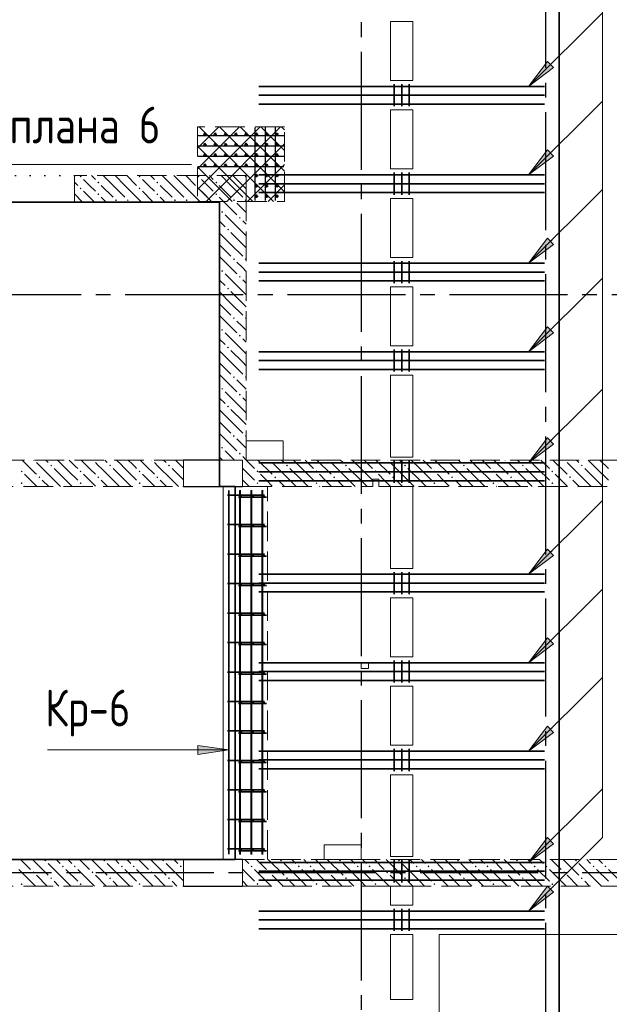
# Model space of a CAD drawing. Header units: millimetres. Extents: x 0 to 31317, y 0 to 42000.
# Tile 8 of 13: x 19508 to 23508, y 23738 to 30418. Entities that reach past the tile are written whole.
import ezdxf

# ---------------------------------------------------------------- set-up
doc = ezdxf.new("R2010")
doc.units = ezdxf.units.MM
for name, pattern in [('______2', [270, 200, -70]), ('______5', [1100, 800, -100, 100, -100]), ('______9', [100, 0, -100])]:
    doc.linetypes.add(name, pattern=pattern)
for name, color, linetype, lineweight in [('S1 Стержни арматуры фон', 7, 'Continuous', 25), ('Standard', 7, 'Continuous', 25), ('Вспомогательная арматура', 7, 'Continuous', 25), ('ЖБ Балка Вышележаща', 7, 'Continuous', 25), ('Макрос окна_ макрос двери', 7, 'Continuous', 18), ('Н60', 7, 'Continuous', 25), ('Оси', 40, '______5', 18), ('Позиционная метка номер позиции', 7, 'Continuous', 13), ('Поперечная арматура', 7, 'Continuous', 25), ('Поперечное армирование AW фон', 7, 'Continuous', 25), ('Примечания', 7, 'Continuous', 25), ('Размерная выноска', 7, 'Continuous', 13)]:
    doc.layers.add(name, color=color, linetype=linetype, lineweight=lineweight)
for name, color, linetype, lineweight, true_color in [('ЖБ Балка Нижележащая', 7, '______2', 25, 0x8c8cff), ('ЖБ Перекрытие верхний уровень', 7, 'Continuous', 25, 0xe0e0ff), ('ЖБ Стена верхний уровень', 7, 'Continuous', 25, 0x006e00)]:
    doc.layers.add(name, color=color, linetype=linetype, lineweight=lineweight, true_color=true_color)
doc.styles.add('GOST 2.304-81', font='txt')

msp = doc.modelspace()

# ---------------------------------------------------------------- hatches: boundary and pattern name
at = {"layer": 'ЖБ Стена верхний уровень', "linetype": 'Continuous', "lineweight": 18, "transparency": 33554687}
for points in [[(19914.5, 29353.1), (19921, 29359.6), (19927.4, 29353.1), (19921, 29346.6)], [(20314.5, 29353.1), (20321, 29359.6), (20327.4, 29353.1), (20321, 29346.6)], [(20714.5, 29353.1), (20721, 29359.6), (20727.4, 29353.1), (20721, 29346.6)], [(19914.5, 29273.1), (19921, 29279.6), (19927.4, 29273.1), (19921, 29266.6)], [(20034.5, 29313.1), (20040.9, 29319.6), (20047.4, 29313.1), (20040.9, 29306.6)], [(20314.5, 29273.1), (20321, 29279.6), (20327.4, 29273.1), (20321, 29266.6)], [(20434.5, 29313.1), (20440.9, 29319.6), (20447.4, 29313.1), (20440.9, 29306.6)], [(20714.5, 29273.1), (20721, 29279.6), (20727.4, 29273.1), (20721, 29266.6)], [(20834.5, 29313.1), (20840.9, 29319.6), (20847.4, 29313.1), (20840.9, 29306.6)], [(20034.5, 29233.1), (20040.9, 29239.6), (20047.4, 29233.1), (20040.9, 29226.6)], [(20154.4, 29193.1), (20160.9, 29199.6), (20167.4, 29193.1), (20160.9, 29186.6)], [(20234.5, 29193.1), (20240.9, 29199.6), (20247.4, 29193.1), (20240.9, 29186.6)], [(20434.5, 29233.1), (20440.9, 29239.6), (20447.4, 29233.1), (20440.9, 29226.6)], [(20554.4, 29193.1), (20560.9, 29199.6), (20567.4, 29193.1), (20560.9, 29186.6)], [(20634.5, 29193.1), (20640.9, 29199.6), (20647.4, 29193.1), (20640.9, 29186.6)], [(20834.5, 29233.1), (20840.9, 29239.6), (20847.4, 29233.1), (20840.9, 29226.6)], [(20954.4, 29193.1), (20960.9, 29199.6), (20967.4, 29193.1), (20960.9, 29186.6)], [(21034.5, 29193.1), (21040.9, 29199.6), (21044, 29196.6), (21044, 29189.7), (21040.9, 29186.6)], [(20874.5, 29113.1), (20881, 29119.6), (20887.5, 29113.1), (20881, 29106.6)], [(20994.5, 29073.1), (21001, 29079.6), (21007.5, 29073.1), (21001, 29066.6)], [(20914.5, 28993.1), (20921, 28999.6), (20927.4, 28993.1), (20921, 28986.6)], [(20954.4, 28793.1), (20960.9, 28799.6), (20967.4, 28793.1), (20960.9, 28786.6)], [(21034.5, 28793.1), (21040.9, 28799.6), (21044, 28796.6), (21044, 28789.7), (21040.9, 28786.6)], [(20874.5, 28713.1), (20881, 28719.6), (20887.5, 28713.1), (20881, 28706.6)], [(20994.5, 28673.1), (21001, 28679.6), (21007.5, 28673.1), (21001, 28666.6)], [(20914.5, 28593.1), (20921, 28599.6), (20927.4, 28593.1), (20921, 28586.6)], [(20954.4, 28393.1), (20960.9, 28399.6), (20967.4, 28393.1), (20960.9, 28386.6)], [(21034.5, 28393.1), (21040.9, 28399.6), (21044, 28396.6), (21044, 28389.7), (21040.9, 28386.6)], [(20874.5, 28313.1), (20881, 28319.6), (20887.5, 28313.1), (20881, 28306.6)], [(20994.5, 28273.1), (21001, 28279.6), (21007.5, 28273.1), (21001, 28266.6)], [(20914.5, 28193.1), (20921, 28199.6), (20927.4, 28193.1), (20921, 28186.6)], [(20954.4, 27993.1), (20960.9, 27999.6), (20967.4, 27993.1), (20960.9, 27986.6)], [(21034.5, 27993.1), (21040.9, 27999.6), (21044, 27996.6), (21044, 27989.7), (21040.9, 27986.6)], [(20874.5, 27913.1), (20881, 27919.6), (20887.5, 27913.1), (20881, 27906.6)], [(20994.5, 27873.1), (21001, 27879.6), (21007.5, 27873.1), (21001, 27866.6)], [(20914.5, 27793.1), (20921, 27799.6), (20927.4, 27793.1), (20921, 27786.6)], [(20954.4, 27593.1), (20960.9, 27599.6), (20967.4, 27593.1), (20960.9, 27586.6)], [(21034.5, 27593.1), (21040.9, 27599.6), (21044, 27596.6), (21044, 27589.7), (21040.9, 27586.6)], [(20874.5, 27513.1), (20881, 27519.6), (20887.5, 27513.1), (20881, 27506.6)], [(20994.5, 27473.1), (21001, 27479.6), (21007.5, 27473.1), (21001, 27466.6)], [(19604.3, 27430), (19601, 27426.6), (19597.6, 27430)], [(19714.5, 27393.1), (19721, 27399.6), (19727.4, 27393.1), (19721, 27386.6)], [(20004.3, 27430), (20001, 27426.6), (19997.6, 27430)], [(20404.3, 27430), (20401, 27426.6), (20397.6, 27430)], [(21204.3, 27430), (21201, 27426.6), (21197.6, 27430)], [(21314.5, 27393.1), (21321, 27399.6), (21327.4, 27393.1), (21321, 27386.6)], [(21604.3, 27430), (21601, 27426.6), (21597.6, 27430)], [(21714.5, 27393.1), (21721, 27399.6), (21727.4, 27393.1), (21721, 27386.6)], [(22004.3, 27430), (22001, 27426.6), (21997.6, 27430)], [(22114.5, 27393.1), (22121, 27399.6), (22127.4, 27393.1), (22121, 27386.6)], [(22404.3, 27430), (22401, 27426.6), (22397.6, 27430)], [(22514.5, 27393.1), (22521, 27399.6), (22527.4, 27393.1), (22521, 27386.6)], [(22804.3, 27430), (22801, 27426.6), (22797.6, 27430)], [(22914.5, 27393.1), (22921, 27399.6), (22927.4, 27393.1), (22921, 27386.6)], [(23204.3, 27430), (23201, 27426.6), (23197.6, 27430)], [(23314.5, 27393.1), (23321, 27399.6), (23327.4, 27393.1), (23321, 27386.6)], [(19514.5, 27353.1), (19521, 27359.6), (19527.4, 27353.1), (19521, 27346.6)], [(19914.5, 27353.1), (19921, 27359.6), (19927.4, 27353.1), (19921, 27346.6)], [(20314.5, 27353.1), (20321, 27359.6), (20327.4, 27353.1), (20321, 27346.6)], [(21114.5, 27353.1), (21121, 27359.6), (21127.4, 27353.1), (21121, 27346.6)], [(21514.5, 27353.1), (21521, 27359.6), (21527.4, 27353.1), (21521, 27346.6)], [(21914.5, 27353.1), (21921, 27359.6), (21927.4, 27353.1), (21921, 27346.6)], [(22314.5, 27353.1), (22321, 27359.6), (22327.4, 27353.1), (22321, 27346.6)], [(22714.5, 27353.1), (22721, 27359.6), (22727.4, 27353.1), (22721, 27346.6)], [(23114.5, 27353.1), (23121, 27359.6), (23127.4, 27353.1), (23121, 27346.6)], [(19514.5, 27273.1), (19521, 27279.6), (19527.4, 27273.1), (19521, 27266.6)], [(19634.5, 27313.1), (19640.9, 27319.6), (19647.4, 27313.1), (19640.9, 27306.6)], [(19914.5, 27273.1), (19921, 27279.6), (19927.4, 27273.1), (19921, 27266.6)], [(20034.5, 27313.1), (20040.9, 27319.6), (20047.4, 27313.1), (20040.9, 27306.6)], [(20314.5, 27273.1), (20321, 27279.6), (20327.4, 27273.1), (20321, 27266.6)], [(20434.5, 27313.1), (20440.9, 27319.6), (20447.4, 27313.1), (20440.9, 27306.6)], [(21114.5, 27273.1), (21121, 27279.6), (21127.4, 27273.1), (21121, 27266.6)], [(21234.5, 27313.1), (21240.9, 27319.6), (21247.4, 27313.1), (21240.9, 27306.6)], [(21514.5, 27273.1), (21521, 27279.6), (21527.4, 27273.1), (21521, 27266.6)], [(21634.5, 27313.1), (21640.9, 27319.6), (21647.4, 27313.1), (21640.9, 27306.6)], [(22034.5, 27313.1), (22040.9, 27319.6), (22047.4, 27313.1), (22040.9, 27306.6)], [(22314.5, 27273.1), (22321, 27279.6), (22327.4, 27273.1), (22321, 27266.6)], [(22434.5, 27313.1), (22440.9, 27319.6), (22447.4, 27313.1), (22440.9, 27306.6)], [(22714.5, 27273.1), (22721, 27279.6), (22727.4, 27273.1), (22721, 27266.6)], [(22834.5, 27313.1), (22840.9, 27319.6), (22847.4, 27313.1), (22840.9, 27306.6)], [(23114.5, 27273.1), (23121, 27279.6), (23127.4, 27273.1), (23121, 27266.6)], [(23234.5, 27313.1), (23240.9, 27319.6), (23247.4, 27313.1), (23240.9, 27306.6)], [(19674.5, 24713.1), (19681, 24719.6), (19687.5, 24713.1), (19681, 24706.6)], [(20074.5, 24713.1), (20081, 24719.6), (20087.5, 24713.1), (20081, 24706.6)], [(20474.5, 24713.1), (20481, 24719.6), (20487.5, 24713.1), (20481, 24706.6)], [(21274.5, 24713.1), (21281, 24719.6), (21287.5, 24713.1), (21281, 24706.6)], [(21674.5, 24713.1), (21681, 24719.6), (21687.5, 24713.1), (21681, 24706.6)], [(22074.5, 24713.1), (22081, 24719.6), (22087.5, 24713.1), (22081, 24706.6)], [(22474.5, 24713.1), (22481, 24719.6), (22487.5, 24713.1), (22481, 24706.6)], [(22874.5, 24713.1), (22881, 24719.6), (22887.5, 24713.1), (22881, 24706.6)], [(23274.5, 24713.1), (23281, 24719.6), (23287.5, 24713.1), (23281, 24706.6)], [(19794.5, 24673.1), (19801, 24679.6), (19807.5, 24673.1), (19801, 24666.6)], [(19874.5, 24673.1), (19881, 24679.6), (19887.5, 24673.1), (19881, 24666.6)], [(20194.5, 24673.1), (20201, 24679.6), (20207.5, 24673.1), (20201, 24666.6)], [(20274.5, 24673.1), (20281, 24679.6), (20287.5, 24673.1), (20281, 24666.6)], [(20594.5, 24673.1), (20601, 24679.6), (20607.5, 24673.1), (20601, 24666.6)], [(21074.5, 24673.1), (21081, 24679.6), (21087.5, 24673.1), (21081, 24666.6)], [(21394.5, 24673.1), (21401, 24679.6), (21407.5, 24673.1), (21401, 24666.6)], [(21474.5, 24673.1), (21481, 24679.6), (21487.5, 24673.1), (21481, 24666.6)], [(21794.5, 24673.1), (21801, 24679.6), (21807.5, 24673.1), (21801, 24666.6)], [(21874.5, 24673.1), (21881, 24679.6), (21887.5, 24673.1), (21881, 24666.6)], [(22194.5, 24673.1), (22201, 24679.6), (22207.5, 24673.1), (22201, 24666.6)], [(22274.5, 24673.1), (22281, 24679.6), (22287.5, 24673.1), (22281, 24666.6)], [(22594.5, 24673.1), (22601, 24679.6), (22607.5, 24673.1), (22601, 24666.6)], [(22674.5, 24673.1), (22681, 24679.6), (22687.5, 24673.1), (22681, 24666.6)], [(22994.5, 24673.1), (23001, 24679.6), (23007.5, 24673.1), (23001, 24666.6)], [(23074.5, 24673.1), (23081, 24679.6), (23087.5, 24673.1), (23081, 24666.6)], [(23394.5, 24673.1), (23401, 24679.6), (23407.5, 24673.1), (23401, 24666.6)], [(23474.5, 24673.1), (23481, 24679.6), (23487.5, 24673.1), (23481, 24666.6)], [(19594.5, 24633.1), (19601, 24639.6), (19607.5, 24633.1), (19601, 24626.6)], [(19714.5, 24593.1), (19721, 24599.6), (19727.4, 24593.1), (19721, 24586.6)], [(19994.5, 24633.1), (20001, 24639.6), (20007.5, 24633.1), (20001, 24626.6)], [(20114.5, 24593.1), (20121, 24599.6), (20127.4, 24593.1), (20121, 24586.6)], [(20394.5, 24633.1), (20401, 24639.6), (20407.5, 24633.1), (20401, 24626.6)], [(20514.5, 24593.1), (20521, 24599.6), (20527.4, 24593.1), (20521, 24586.6)], [(21194.5, 24633.1), (21201, 24639.6), (21207.5, 24633.1), (21201, 24626.6)], [(21314.5, 24593.1), (21321, 24599.6), (21327.4, 24593.1), (21321, 24586.6)], [(21594.5, 24633.1), (21601, 24639.6), (21607.5, 24633.1), (21601, 24626.6)], [(21714.5, 24593.1), (21721, 24599.6), (21727.4, 24593.1), (21721, 24586.6)], [(21994.5, 24633.1), (22001, 24639.6), (22007.5, 24633.1), (22001, 24626.6)], [(22114.5, 24593.1), (22121, 24599.6), (22127.4, 24593.1), (22121, 24586.6)], [(22394.5, 24633.1), (22401, 24639.6), (22407.5, 24633.1), (22401, 24626.6)], [(22514.5, 24593.1), (22521, 24599.6), (22527.4, 24593.1), (22521, 24586.6)], [(22794.5, 24633.1), (22801, 24639.6), (22807.5, 24633.1), (22801, 24626.6)], [(22914.5, 24593.1), (22921, 24599.6), (22927.4, 24593.1), (22921, 24586.6)], [(23194.5, 24633.1), (23201, 24639.6), (23207.5, 24633.1), (23201, 24626.6)], [(23314.5, 24593.1), (23321, 24599.6), (23327.4, 24593.1), (23321, 24586.6)], [(19514.5, 24553.1), (19521, 24559.6), (19527.4, 24553.1), (19521, 24546.6)], [(19914.5, 24553.1), (19921, 24559.6), (19927.4, 24553.1), (19921, 24546.6)], [(20314.5, 24553.1), (20321, 24559.6), (20327.4, 24553.1), (20321, 24546.6)], [(21114.5, 24553.1), (21121, 24559.6), (21127.4, 24553.1), (21121, 24546.6)], [(21514.5, 24553.1), (21521, 24559.6), (21527.4, 24553.1), (21521, 24546.6)], [(21914.5, 24553.1), (21921, 24559.6), (21927.4, 24553.1), (21921, 24546.6)], [(22314.5, 24553.1), (22321, 24559.6), (22327.4, 24553.1), (22321, 24546.6)], [(22714.5, 24553.1), (22721, 24559.6), (22727.4, 24553.1), (22721, 24546.6)], [(23114.5, 24553.1), (23121, 24559.6), (23127.4, 24553.1), (23121, 24546.6)]]:
    msp.add_hatch(color=7, dxfattribs=at).paths.add_polyline_path(points, flags=16)
h = msp.add_hatch(color=7, dxfattribs=at)
h.paths.add_polyline_path([(20117.3, 27396), (20124.3, 27396.3), (20121, 27399.6)])
h.paths.add_polyline_path([(20114.5, 27393.1), (20117.3, 27396), (20124.3, 27396.3), (20127.4, 27393.1), (20121, 27386.6)], flags=16)
h = msp.add_hatch(color=7, dxfattribs=at)
h.paths.add_polyline_path([(20519.6, 27398.3), (20522.1, 27398.5), (20521, 27399.6)])
h.paths.add_polyline_path([(20514.5, 27393.1), (20519.6, 27398.3), (20522.1, 27398.5), (20527.4, 27393.1), (20521, 27386.6)], flags=16)
at = {"layer": 'Позиционная метка номер позиции', "linetype": 'Continuous', "lineweight": 13, "transparency": 33554687}
for points in [[(23130, 30092.3), (22960.3, 29965), (23087.6, 30134.7)], [(23130, 29492.3), (22960.3, 29365), (23087.6, 29534.7)], [(23130, 28892.3), (22960.3, 28765), (23087.6, 28934.7)], [(23130, 28292.3), (22960.3, 28165), (23087.6, 28334.7)], [(23130, 27537.3), (22960.3, 27410), (23087.6, 27579.7)], [(23130, 26782.3), (22960.3, 26655), (23087.6, 26824.7)], [(23130, 26182.3), (22960.3, 26055), (23087.6, 26224.7)], [(23130, 25582.3), (22960.3, 25455), (23087.6, 25624.7)], [(20716.9, 25493.3), (20926.9, 25463.3), (20716.9, 25433.3)], [(23130, 24827.3), (22960.3, 24700), (23087.6, 24869.7)], [(23130, 24497.3), (22960.3, 24370), (23087.6, 24539.7)]]:
    msp.add_hatch(color=7, dxfattribs=at).paths.add_polyline_path(points, flags=16)

# ---------------------------------------------------------------- linework, layer by layer
at = {"layer": 'S1 Стержни арматуры фон', "color": 7, "linetype": 'Continuous', "lineweight": 35, "transparency": 33554687}
for p, q in [((21130, 29965), (23068, 29965)), ((21130, 29965), (23068, 29965)), ((21130, 29905), (23068, 29905)), ((21130, 29905), (23068, 29905)), ((21130, 29845), (23068, 29845)), ((21130, 29845), (23068, 29845)), ((21130, 29365), (23068, 29365)), ((21130, 29365), (23068, 29365)), ((21130, 29305), (23068, 29305)), ((21130, 29305), (23068, 29305)), ((21130, 29245), (23068, 29245)), ((21130, 29245), (23068, 29245)), ((21130, 28765), (23068, 28765)), ((21130, 28765), (23068, 28765)), ((21130, 28705), (23068, 28705)), ((21130, 28705), (23068, 28705)), ((21130, 28645), (23068, 28645)), ((21130, 28645), (23068, 28645)), ((21130, 28165), (23068, 28165)), ((21130, 28165), (23068, 28165)), ((21130, 28105), (23068, 28105)), ((21130, 28105), (23068, 28105)), ((21130, 28045), (23068, 28045)), ((21130, 28045), (23068, 28045)), ((21130, 27410), (23068, 27410)), ((21130, 27410), (23068, 27410)), ((21130, 27350), (23068, 27350)), ((21130, 27350), (23068, 27350)), ((21130, 27290), (23068, 27290)), ((21130, 27290), (23068, 27290)), ((20917, 27192), (21167.9, 27192)), ((20926.9, 27224), (20926.9, 24756)), ((20927, 27224), (20927, 24756)), ((21002, 27224), (21002, 24756)), ((21004, 27226), (21004, 24754)), ((21004.1, 27226), (21004.1, 24754)), ((21077, 27224), (21077, 24756)), ((21079, 27226), (21079, 24754)), ((21079.1, 27226), (21079.1, 24754)), ((21152, 27224), (21152, 24756)), ((21154, 27226), (21154, 24754)), ((21154.1, 27226), (21154.1, 24754)), ((20992, 27178), (21183, 27178)), ((20917, 26992), (21167.9, 26992)), ((20992, 26978), (21183, 26978)), ((20917, 26792), (21167.9, 26792)), ((20992, 26778), (21183, 26778)), ((21130, 26655), (23068, 26655)), ((21130, 26655), (23068, 26655)), ((20917, 26592), (21167.9, 26592)), ((21130, 26595), (23068, 26595)), ((21130, 26595), (23068, 26595)), ((20992, 26578), (21183, 26578)), ((21130, 26535), (23068, 26535)), ((21130, 26535), (23068, 26535)), ((20917, 26392), (21167.9, 26392)), ((20992, 26378), (21183, 26378)), ((20917, 26192), (21167.9, 26192)), ((20992, 26178), (21183, 26178)), ((21130, 26055), (23068, 26055)), ((21130, 26055), (23068, 26055)), ((20917, 25992), (21167.9, 25992)), ((21130, 25995), (23068, 25995)), ((21130, 25995), (23068, 25995)), ((20992, 25978), (21183, 25978)), ((21130, 25935), (23068, 25935)), ((21130, 25935), (23068, 25935)), ((20917, 25792), (21167.9, 25792)), ((20992, 25778), (21183, 25778)), ((20917, 25592), (21167.9, 25592)), ((20992, 25578), (21183, 25578)), ((21130, 25455), (23068, 25455)), ((21130, 25455), (23068, 25455)), ((20917, 25392), (21167.9, 25392)), ((21130, 25395), (23068, 25395)), ((21130, 25395), (23068, 25395)), ((20992, 25378), (21183, 25378)), ((21130, 25335), (23068, 25335)), ((21130, 25335), (23068, 25335)), ((20917, 25192), (21167.9, 25192)), ((20992, 25178), (21183, 25178)), ((20917, 24992), (21167.9, 24992)), ((20992, 24978), (21183, 24978)), ((20917, 24792), (21167.9, 24792)), ((20992, 24778), (21183, 24778)), ((21130, 24700), (23068, 24700)), ((21130, 24700), (23068, 24700)), ((21130, 24640), (23068, 24640)), ((21130, 24640), (23068, 24640)), ((21130, 24580), (23068, 24580)), ((21130, 24580), (23068, 24580)), ((21130, 24370), (23068, 24370)), ((21130, 24370), (23068, 24370)), ((21130, 24310), (23068, 24310)), ((21130, 24310), (23068, 24310)), ((21130, 24250), (23068, 24250)), ((21130, 24250), (23068, 24250))]:
    msp.add_line(p, q, dxfattribs=at)
at = {"layer": 'S1 Стержни арматуры фон', "color": 180, "linetype": 'Continuous', "lineweight": 50, "transparency": 33554687}
for centre in [(21011, 27185), (21086, 27185), (21161, 27185), (21011, 26985), (21086, 26985), (21161, 26985), (21011, 26785), (21086, 26785), (21161, 26785), (21011, 26585), (21086, 26585), (21161, 26585), (21011, 26385), (21086, 26385), (21161, 26385), (21011, 26185), (21086, 26185), (21161, 26185), (21011, 25985), (21086, 25985), (21161, 25985), (21011, 25785), (21086, 25785), (21161, 25785), (21011, 25585), (21086, 25585), (21161, 25585), (21011, 25385), (21086, 25385), (21161, 25385), (21011, 25185), (21086, 25185), (21161, 25185), (21011, 24985), (21086, 24985), (21161, 24985), (21011, 24785), (21086, 24785), (21161, 24785)]:
    msp.add_circle(centre, 3, dxfattribs=at)
at = {"layer": 'Standard', "color": 254, "linetype": 'Continuous', "lineweight": 35, "true_color": 0xc4c4ff, "transparency": 33554687}
msp.add_lwpolyline([(7324.1, 17855), (23168, 17855), (23168, 39570), (7324.1, 39570), (7324.1, 17855)], dxfattribs=at)
at = {"layer": 'Вспомогательная арматура', "color": 7, "linetype": 'Continuous', "lineweight": 25, "transparency": 33554687}
for p, q in [((21104, 29190), (21104, 29685)), ((21174, 29190), (21174, 29685)), ((21244, 29190), (21244, 29685)), ((21299, 29630), (20719, 29630)), ((21299, 29560), (20719, 29560)), ((21299, 29490), (20719, 29490)), ((21299, 29420), (20719, 29420))]:
    msp.add_line(p, q, dxfattribs=at)
at = {"layer": 'ЖБ Балка Вышележаща', "color": 7, "linetype": 'Continuous', "lineweight": 18, "transparency": 33554687}
for p, q in [((20969, 27250), (20889, 27250)), ((20889, 27250), (20889, 24720)), ((20889, 24720), (20969, 24720))]:
    msp.add_line(p, q, dxfattribs=at)
at = {"layer": 'ЖБ Балка Нижележащая', "color": 251, "linetype": '______2', "lineweight": 18, "true_color": 0x656565, "transparency": 33554687}
for p, q in [((21189, 27250), (20969, 27250)), ((20969, 27250), (20969, 24720)), ((21189, 24720), (21189, 27250)), ((20969, 24720), (21189, 24720))]:
    msp.add_line(p, q, dxfattribs=at)
at = {"layer": 'ЖБ Перекрытие верхний уровень', "color": 7, "linetype": 'Continuous', "lineweight": 18, "transparency": 33554687}
for p, q in [((22024, 30005), (22024, 30405)), ((22024, 30405), (22174, 30405)), ((22174, 30405), (22174, 30005)), ((22174, 30005), (22024, 30005)), ((22024, 29405), (22024, 29805)), ((22024, 29805), (22174, 29805)), ((22174, 29805), (22174, 29405)), ((22174, 29405), (22024, 29405)), ((22024, 28805), (22024, 29205)), ((22024, 29205), (22174, 29205)), ((22174, 29205), (22174, 28805)), ((20864, 29180), (16424, 29180)), ((20864, 27250), (20864, 29180)), ((22174, 28805), (22024, 28805)), ((22024, 28205), (22024, 28605)), ((22024, 28605), (22174, 28605)), ((22174, 28605), (22174, 28205)), ((22174, 28205), (22024, 28205)), ((22024, 28005), (22174, 28005)), ((22024, 27450), (22024, 28005)), ((22174, 28005), (22174, 27450)), ((21294, 27560), (21044, 27560)), ((21044, 27560), (21044, 27430)), ((21294, 27430), (21294, 27560)), ((21044, 27430), (21294, 27430)), ((22174, 27450), (22024, 27450)), ((20969, 27250), (20864, 27250)), ((20969, 24720), (20969, 27250)), ((22024, 26695), (22024, 27250)), ((22024, 27250), (22174, 27250)), ((22174, 27250), (22174, 26695)), ((22174, 26695), (22024, 26695)), ((22024, 26095), (22024, 26495)), ((22024, 26495), (22174, 26495)), ((22174, 26495), (22174, 26095)), ((21874, 26055), (21824, 26055)), ((21824, 26055), (21824, 26015)), ((21874, 26015), (21874, 26055)), ((22174, 26095), (22024, 26095)), ((21824, 26015), (21874, 26015)), ((22024, 25495), (22024, 25895)), ((22024, 25895), (22174, 25895)), ((22174, 25895), (22174, 25495)), ((22174, 25495), (22024, 25495)), ((22024, 24740), (22024, 25295)), ((22024, 25295), (22174, 25295)), ((22174, 25295), (22174, 24740)), ((21824, 24820), (21574, 24820)), ((21574, 24820), (21574, 24720)), ((21824, 24720), (21824, 24820)), ((16924, 24720), (20969, 24720)), ((21574, 24720), (21824, 24720)), ((22174, 24740), (22024, 24740)), ((22024, 24410), (22024, 24540)), ((22024, 24540), (22174, 24540)), ((22174, 24540), (22174, 24410)), ((22174, 24410), (22024, 24410)), ((22024, 23770), (22024, 24210)), ((22024, 24210), (22174, 24210)), ((22174, 24210), (22174, 23770)), ((22354, 17930), (22354, 24210)), ((22354, 24210), (26324, 24210)), ((22174, 23770), (22024, 23770))]:
    msp.add_line(p, q, dxfattribs=at)
at = {"layer": 'ЖБ Стена верхний уровень', "color": 251, "linetype": '______2', "lineweight": 13, "true_color": 0x656565, "transparency": 33554687}
for p, q in [((19879, 29180), (19879, 29360)), ((21044, 29360), (19879, 29360)), ((21044, 29180), (21044, 29360)), ((19879, 29180), (20864, 29180)), ((20864, 29180), (20864, 27430)), ((21044, 27430), (21044, 29180)), ((20619, 27430), (18204, 27430)), ((20619, 27430), (20619, 27250)), ((20864, 27430), (21019, 27430)), ((21019, 27250), (21019, 27430)), ((23844, 27430), (21044, 27430)), ((21944, 27300), (21904, 27300)), ((21904, 27300), (21904, 27250)), ((21944, 27250), (21944, 27300)), ((18184, 27250), (20619, 27250)), ((21019, 27250), (21904, 27250)), ((21944, 27250), (23844, 27250)), ((20619, 24720), (18184, 24720)), ((20619, 24720), (20619, 24540)), ((21019, 24540), (21019, 24720)), ((23844, 24720), (21019, 24720)), ((18184, 24540), (20619, 24540)), ((21019, 24540), (23844, 24540))]:
    msp.add_line(p, q, dxfattribs=at)
at = {"layer": 'ЖБ Стена верхний уровень', "color": 9, "linetype": 'Continuous', "lineweight": 18, "true_color": 0xc7c7c7, "transparency": 33554687}
for p, q in [((19981, 29293.1), (19940.9, 29333.1)), ((20381, 29293.1), (20340.9, 29333.1)), ((20781, 29293.1), (20740.9, 29333.1)), ((19879, 29315.1), (19901, 29293.1)), ((20021, 29253.1), (19981, 29293.1)), ((20060.9, 29293.1), (20140.9, 29213.1)), ((20140.9, 29293.1), (20221, 29213.1)), ((20221, 29293.1), (20334.1, 29180)), ((20421, 29253.1), (20381, 29293.1)), ((20460.9, 29293.1), (20540.9, 29213.1)), ((20540.9, 29293.1), (20621, 29213.1)), ((20621, 29293.1), (20734.1, 29180)), ((20821, 29253.1), (20781, 29293.1)), ((20860.9, 29293.1), (20940.9, 29213.1)), ((20940.9, 29293.1), (21021, 29213.1)), ((21021, 29293.1), (21044, 29270.1)), ((19879, 29235.1), (19934.1, 29180)), ((19940.9, 29253.1), (20014.1, 29180)), ((20060.9, 29213.1), (20094.1, 29180)), ((20340.9, 29253.1), (20414.1, 29180)), ((20460.9, 29213.1), (20494.1, 29180)), ((20740.9, 29253.1), (20814.1, 29180)), ((20860.9, 29213.1), (20894.1, 29180)), ((20894.1, 29180), (20981, 29093.1)), ((21021, 29133.1), (20981, 29173.1)), ((21044, 29110.1), (21021, 29133.1)), ((21021, 28973.1), (20901, 29093.1)), ((20864, 29050.1), (20901, 29013.1)), ((21021, 29053.1), (21044, 29030.1)), ((20940.9, 28893.1), (20864, 28970.1)), ((20940.9, 28973.1), (21021, 28893.1)), ((21021, 28973.1), (21044, 28950.1)), ((20864, 28890.1), (20940.9, 28813.1)), ((20940.9, 28893.1), (21021, 28813.1)), ((21021, 28893.1), (21044, 28870.1)), ((20864, 28810.1), (20981, 28693.1)), ((21021, 28733.1), (20981, 28773.1)), ((21044, 28710.1), (21021, 28733.1)), ((21021, 28573.1), (20901, 28693.1)), ((20864, 28650.1), (20901, 28613.1)), ((21021, 28653.1), (21044, 28630.1)), ((20940.9, 28493.1), (20864, 28570.1)), ((20940.9, 28573.1), (21021, 28493.1)), ((21021, 28573.1), (21044, 28550.1)), ((20864, 28490.1), (20940.9, 28413.1)), ((20940.9, 28493.1), (21021, 28413.1)), ((21021, 28493.1), (21044, 28470.1)), ((20864, 28410.1), (20981, 28293.1)), ((21021, 28333.1), (20981, 28373.1)), ((21044, 28310.1), (21021, 28333.1)), ((21021, 28173.1), (20901, 28293.1)), ((20864, 28250.1), (20901, 28213.1)), ((21021, 28253.1), (21044, 28230.1)), ((20940.9, 28093.1), (20864, 28170.1)), ((20940.9, 28173.1), (21021, 28093.1)), ((21021, 28173.1), (21044, 28150.1)), ((20864, 28090.1), (20940.9, 28013.1)), ((20940.9, 28093.1), (21021, 28013.1)), ((21021, 28093.1), (21044, 28070.1)), ((20864, 28010.1), (20981, 27893.1)), ((21021, 27933.1), (20981, 27973.1)), ((21044, 27910.1), (21021, 27933.1)), ((21021, 27773.1), (20901, 27893.1)), ((20864, 27850.1), (20901, 27813.1)), ((21021, 27853.1), (21044, 27830.1)), ((20940.9, 27693.1), (20864, 27770.1)), ((20940.9, 27773.1), (21021, 27693.1)), ((21021, 27773.1), (21044, 27750.1)), ((20864, 27690.1), (20940.9, 27613.1)), ((20940.9, 27693.1), (21021, 27613.1)), ((21021, 27693.1), (21044, 27670.1)), ((20864, 27610.1), (20981, 27493.1)), ((21021, 27533.1), (20981, 27573.1)), ((21044, 27510.1), (21021, 27533.1)), ((20964.1, 27430), (20901, 27493.1)), ((19684.1, 27430), (19701, 27413.1)), ((20084.1, 27430), (20101, 27413.1)), ((20484.1, 27430), (20501, 27413.1)), ((20864, 27450.1), (20884.1, 27430)), ((21021, 27453.1), (21044, 27430.1)), ((21044.1, 27430), (21101, 27373.1)), ((21124.1, 27430), (21221, 27333.1)), ((21340.9, 27293.1), (21221, 27413.1)), ((21284.1, 27430), (21301, 27413.1)), ((21421, 27373.1), (21364.1, 27430)), ((21444.1, 27430), (21501, 27373.1)), ((21524.1, 27430), (21621, 27333.1)), ((21740.9, 27293.1), (21621, 27413.1)), ((21684.1, 27430), (21701, 27413.1)), ((21821, 27373.1), (21764.1, 27430)), ((21844.1, 27430), (21901, 27373.1)), ((21924.1, 27430), (22021, 27333.1)), ((22140.9, 27293.1), (22021, 27413.1)), ((22084.1, 27430), (22101, 27413.1)), ((22221, 27373.1), (22164.1, 27430)), ((22244.1, 27430), (22301, 27373.1)), ((22324.1, 27430), (22421, 27333.1)), ((22540.9, 27293.1), (22421, 27413.1)), ((22484.1, 27430), (22501, 27413.1)), ((22621, 27373.1), (22564.1, 27430)), ((22644.1, 27430), (22701, 27373.1)), ((22724.1, 27430), (22821, 27333.1)), ((22940.9, 27293.1), (22821, 27413.1)), ((22884.1, 27430), (22901, 27413.1)), ((23021, 27373.1), (22964.1, 27430)), ((23044.1, 27430), (23101, 27373.1)), ((23124.1, 27430), (23221, 27333.1)), ((23340.9, 27293.1), (23221, 27413.1)), ((23284.1, 27430), (23301, 27413.1)), ((23421, 27373.1), (23364.1, 27430)), ((23444.1, 27430), (23501, 27373.1)), ((19581, 27293.1), (19540.9, 27333.1)), ((19981, 27293.1), (19940.9, 27333.1)), ((20140.9, 27373.1), (20221, 27293.1)), ((20221, 27373.1), (20301, 27293.1)), ((20381, 27293.1), (20340.9, 27333.1)), ((20540.9, 27373.1), (20619, 27295.1)), ((21021, 27373.1), (21019, 27375.1)), ((21021, 27373.1), (21101, 27293.1)), ((21181, 27293.1), (21140.9, 27333.1)), ((21340.9, 27373.1), (21421, 27293.1)), ((21421, 27373.1), (21501, 27293.1)), ((21581, 27293.1), (21540.9, 27333.1)), ((21740.9, 27373.1), (21821, 27293.1)), ((21821, 27373.1), (21901, 27293.1)), ((21981, 27293.1), (21940.9, 27333.1)), ((22140.9, 27373.1), (22221, 27293.1)), ((22221, 27373.1), (22301, 27293.1)), ((22381, 27293.1), (22340.9, 27333.1)), ((22540.9, 27373.1), (22621, 27293.1)), ((22621, 27373.1), (22701, 27293.1)), ((22781, 27293.1), (22740.9, 27333.1)), ((22940.9, 27373.1), (23021, 27293.1)), ((23021, 27373.1), (23101, 27293.1)), ((23181, 27293.1), (23140.9, 27333.1)), ((23340.9, 27373.1), (23421, 27293.1)), ((23421, 27373.1), (23501, 27293.1)), ((19621, 27253.1), (19581, 27293.1)), ((19660.9, 27293.1), (19704.1, 27250)), ((19740.9, 27293.1), (19784.1, 27250)), ((19821, 27293.1), (19864.1, 27250)), ((20021, 27253.1), (19981, 27293.1)), ((20060.9, 27293.1), (20104.1, 27250)), ((20140.9, 27293.1), (20184.1, 27250)), ((20221, 27293.1), (20264.1, 27250)), ((20421, 27253.1), (20381, 27293.1)), ((20460.9, 27293.1), (20504.1, 27250)), ((20540.9, 27293.1), (20584.1, 27250)), ((21019, 27295.1), (21021, 27293.1)), ((21021, 27293.1), (21064.1, 27250)), ((21221, 27253.1), (21181, 27293.1)), ((21260.9, 27293.1), (21304.1, 27250)), ((21340.9, 27293.1), (21384.1, 27250)), ((21421, 27293.1), (21464.1, 27250)), ((21621, 27253.1), (21581, 27293.1)), ((21660.9, 27293.1), (21704.1, 27250)), ((21740.9, 27293.1), (21784.1, 27250)), ((21821, 27293.1), (21864.1, 27250)), ((22021, 27253.1), (21981, 27293.1)), ((22060.9, 27293.1), (22104.1, 27250)), ((22140.9, 27293.1), (22184.1, 27250)), ((22221, 27293.1), (22264.1, 27250)), ((22421, 27253.1), (22381, 27293.1)), ((22460.9, 27293.1), (22504.1, 27250)), ((22540.9, 27293.1), (22584.1, 27250)), ((22621, 27293.1), (22664.1, 27250)), ((22821, 27253.1), (22781, 27293.1)), ((22860.9, 27293.1), (22904.1, 27250)), ((22940.9, 27293.1), (22984.1, 27250)), ((23021, 27293.1), (23064.1, 27250)), ((23221, 27253.1), (23181, 27293.1)), ((23260.9, 27293.1), (23304.1, 27250)), ((23340.9, 27293.1), (23384.1, 27250)), ((23421, 27293.1), (23464.1, 27250)), ((19540.9, 27253.1), (19544.1, 27250)), ((19940.9, 27253.1), (19944.1, 27250)), ((20340.9, 27253.1), (20344.1, 27250)), ((21140.9, 27253.1), (21144.1, 27250)), ((21540.9, 27253.1), (21544.1, 27250)), ((21944, 27250.1), (21944.1, 27250)), ((22340.9, 27253.1), (22344.1, 27250)), ((22740.9, 27253.1), (22744.1, 27250)), ((23140.9, 27253.1), (23144.1, 27250)), ((19514.1, 24720), (19581, 24653.1)), ((19594.1, 24720), (19701, 24613.1)), ((19754.1, 24720), (19781, 24693.1)), ((19860.9, 24693.1), (19834.1, 24720)), ((19914.1, 24720), (19981, 24653.1)), ((19994.1, 24720), (20101, 24613.1)), ((20154.1, 24720), (20181, 24693.1)), ((20260.9, 24693.1), (20234.1, 24720)), ((20314.1, 24720), (20381, 24653.1)), ((20394.1, 24720), (20501, 24613.1)), ((20554.1, 24720), (20581, 24693.1)), ((21060.9, 24693.1), (21034.1, 24720)), ((21114.1, 24720), (21181, 24653.1)), ((21194.1, 24720), (21301, 24613.1)), ((21354.1, 24720), (21381, 24693.1)), ((21460.9, 24693.1), (21434.1, 24720)), ((21514.1, 24720), (21581, 24653.1)), ((21594.1, 24720), (21701, 24613.1)), ((21754.1, 24720), (21781, 24693.1)), ((21860.9, 24693.1), (21834.1, 24720)), ((21914.1, 24720), (21981, 24653.1)), ((21994.1, 24720), (22101, 24613.1)), ((22154.1, 24720), (22181, 24693.1)), ((22260.9, 24693.1), (22234.1, 24720)), ((22314.1, 24720), (22381, 24653.1)), ((22394.1, 24720), (22501, 24613.1)), ((22554.1, 24720), (22581, 24693.1)), ((22660.9, 24693.1), (22634.1, 24720)), ((22714.1, 24720), (22781, 24653.1)), ((22794.1, 24720), (22901, 24613.1)), ((22954.1, 24720), (22981, 24693.1)), ((23060.9, 24693.1), (23034.1, 24720)), ((23114.1, 24720), (23181, 24653.1)), ((23194.1, 24720), (23301, 24613.1)), ((23354.1, 24720), (23381, 24693.1)), ((23460.9, 24693.1), (23434.1, 24720)), ((19821, 24573.1), (19701, 24693.1)), ((19821, 24653.1), (19901, 24573.1)), ((20221, 24573.1), (20101, 24693.1)), ((20221, 24653.1), (20301, 24573.1)), ((20619, 24575.1), (20501, 24693.1)), ((21021, 24653.1), (21101, 24573.1)), ((21101, 24653.1), (21214.1, 24540)), ((21421, 24573.1), (21301, 24693.1)), ((21421, 24653.1), (21501, 24573.1)), ((21501, 24653.1), (21614.1, 24540)), ((21821, 24573.1), (21701, 24693.1)), ((21821, 24653.1), (21901, 24573.1)), ((21901, 24653.1), (22014.1, 24540)), ((22221, 24573.1), (22101, 24693.1)), ((22221, 24653.1), (22301, 24573.1)), ((22301, 24653.1), (22414.1, 24540)), ((22621, 24573.1), (22501, 24693.1)), ((22621, 24653.1), (22701, 24573.1)), ((22701, 24653.1), (22814.1, 24540)), ((23021, 24573.1), (22901, 24693.1)), ((23021, 24653.1), (23101, 24573.1)), ((23101, 24653.1), (23214.1, 24540)), ((23421, 24573.1), (23301, 24693.1)), ((23421, 24653.1), (23501, 24573.1)), ((23501, 24653.1), (23614.1, 24540)), ((21294.1, 24540), (21221, 24613.1)), ((21694.1, 24540), (21621, 24613.1)), ((22094.1, 24540), (22021, 24613.1)), ((22494.1, 24540), (22421, 24613.1)), ((22894.1, 24540), (22821, 24613.1)), ((23294.1, 24540), (23221, 24613.1)), ((21021, 24573.1), (21019, 24575.1)), ((21021, 24573.1), (21054.1, 24540)), ((21340.9, 24573.1), (21374.1, 24540)), ((21421, 24573.1), (21454.1, 24540)), ((21740.9, 24573.1), (21774.1, 24540)), ((21821, 24573.1), (21854.1, 24540)), ((22140.9, 24573.1), (22174.1, 24540)), ((22221, 24573.1), (22254.1, 24540)), ((22540.9, 24573.1), (22574.1, 24540)), ((22621, 24573.1), (22654.1, 24540)), ((22940.9, 24573.1), (22974.1, 24540)), ((23021, 24573.1), (23054.1, 24540)), ((23340.9, 24573.1), (23374.1, 24540)), ((23421, 24573.1), (23454.1, 24540))]:
    msp.add_line(p, q, dxfattribs=at)
for points in [[(19994.1, 29360), (19994.1, 29360), (20021, 29333.1)], [(20140.9, 29293.1), (20074.1, 29360), (20074.1, 29360)], [(20154.1, 29360), (20154.1, 29360), (20221, 29293.1)], [(20234.1, 29360), (20234.1, 29360), (20301, 29293.1)], [(20394.1, 29360), (20394.1, 29360), (20421, 29333.1)], [(20540.9, 29293.1), (20474.1, 29360), (20474.1, 29360)], [(20554.1, 29360), (20554.1, 29360), (20621, 29293.1)], [(20634.1, 29360), (20634.1, 29360), (20701, 29293.1)], [(20794.1, 29360), (20794.1, 29360), (20821, 29333.1)], [(20940.9, 29293.1), (20874.1, 29360), (20874.1, 29360)], [(20954.1, 29360), (20954.1, 29360), (21021, 29293.1)], [(21034.1, 29360), (21034.1, 29360), (21044, 29350.1)], [(19524.1, 27430), (19578.4, 27375.7), (19578.4, 27375.7), (19613.3, 27340.8), (19613.3, 27340.8), (19621, 27333.1)], [(19740.9, 27293.1), (19688.6, 27345.5), (19688.6, 27345.5), (19655.5, 27378.6), (19655.5, 27378.6), (19621, 27413.1)], [(19821, 27373.1), (19809.7, 27384.4), (19809.7, 27384.4), (19764.1, 27430)], [(19844.1, 27430), (19886.8, 27387.3), (19886.8, 27387.3), (19901, 27373.1)], [(19924.1, 27430), (19963.9, 27390.2), (19963.9, 27390.2), (19989.5, 27364.6), (19989.5, 27364.6), (20021, 27333.1)], [(20140.9, 27293.1), (20064.7, 27369.4), (20064.7, 27369.4), (20041, 27393.1), (20041, 27393.1), (20021, 27413.1)], [(20221, 27373.1), (20215.1, 27379), (20215.1, 27379), (20195.1, 27398.9), (20195.1, 27398.9), (20164.1, 27430)], [(20244.1, 27430), (20272.2, 27401.8), (20272.2, 27401.8), (20290.4, 27383.7), (20290.4, 27383.7), (20301, 27373.1)], [(20324.1, 27430), (20349.3, 27404.8), (20349.3, 27404.8), (20365.6, 27388.5), (20365.6, 27388.5), (20421, 27333.1)], [(20540.9, 27293.1), (20440.8, 27393.3), (20440.8, 27393.3), (20426.4, 27407.7), (20426.4, 27407.7), (20421, 27413.1)], [(20619, 27375.1), (20591.2, 27402.8), (20591.2, 27402.8), (20580.6, 27413.5), (20580.6, 27413.5), (20564.1, 27430)], [(19740.9, 27373.1), (19763.8, 27350.3), (19763.8, 27350.3), (19821, 27293.1)], [(19821, 27373.1), (19839, 27355.1), (19839, 27355.1), (19901, 27293.1)], [(19501, 24653.1), (19614.1, 24540), (19614.1, 24540)], [(19901, 24653.1), (20014.1, 24540), (20014.1, 24540)], [(20301, 24653.1), (20414.1, 24540), (20414.1, 24540)], [(19694.1, 24540), (19694.1, 24540), (19621, 24613.1)], [(20094.1, 24540), (20094.1, 24540), (20021, 24613.1)], [(20494.1, 24540), (20494.1, 24540), (20421, 24613.1)], [(19740.9, 24573.1), (19774.1, 24540), (19774.1, 24540)], [(19821, 24573.1), (19854.1, 24540), (19854.1, 24540)], [(20140.9, 24573.1), (20174.1, 24540), (20174.1, 24540)], [(20221, 24573.1), (20254.1, 24540), (20254.1, 24540)], [(20540.9, 24573.1), (20574.1, 24540), (20574.1, 24540)]]:
    msp.add_lwpolyline(points, dxfattribs=at)
at = {"layer": 'Макрос окна_ макрос двери', "color": 7, "linetype": 'Continuous', "lineweight": -3, "transparency": 33554687}
for p, q in [((20864, 27430), (20619, 27430)), ((20619, 27250), (21019, 27250)), ((21019, 24720), (20619, 24720)), ((20619, 24540), (21019, 24540))]:
    msp.add_line(p, q, dxfattribs=at)
at = {"layer": 'Н60', "color": 7, "linetype": '______9', "lineweight": -3, "transparency": 33554687}
for p, q in [((19879, 29360), (18479, 29360)), ((18479, 29180), (19879, 29180))]:
    msp.add_line(p, q, dxfattribs=at)
at = {"layer": 'Оси', "color": 8, "linetype": '______5', "lineweight": -3, "transparency": 33554687}
for p, q in [((21824, 40100), (21824, 15930)), ((23074, 33090), (23074, 15930)), ((26524, 28550), (4600, 28550)), ((27424, 24630), (4600, 24630))]:
    msp.add_line(p, q, dxfattribs=at)
at = {"layer": 'Позиционная метка номер позиции', "color": 7, "linetype": 'Continuous', "lineweight": 13, "transparency": 33554687}
for p, q in [((22960.3, 29965), (23460.3, 30465)), ((22960.3, 29965), (23087.6, 30134.7)), ((23087.6, 30134.7), (23130, 30092.3)), ((23130, 30092.3), (22960.3, 29965)), ((23108.8, 30113.5), (23119.4, 30124.1)), ((22960.3, 29965), (22960.3, 29965)), ((22960.3, 29965), (22960.3, 29965)), ((22960.3, 29965), (22960.3, 29965)), ((22960.3, 29365), (23460.3, 29865)), ((22960.3, 29365), (23087.6, 29534.7)), ((23087.6, 29534.7), (23130, 29492.3)), ((23130, 29492.3), (22960.3, 29365)), ((23108.8, 29513.5), (23119.4, 29524.1)), ((22960.3, 29365), (22960.3, 29365)), ((22960.3, 29365), (22960.3, 29365)), ((22960.3, 29365), (22960.3, 29365)), ((22960.3, 28765), (23460.3, 29265)), ((22960.3, 28765), (23087.6, 28934.7)), ((23087.6, 28934.7), (23130, 28892.3)), ((23130, 28892.3), (22960.3, 28765)), ((23108.8, 28913.5), (23119.4, 28924.1)), ((22960.3, 28765), (22960.3, 28765)), ((22960.3, 28765), (22960.3, 28765)), ((22960.3, 28765), (22960.3, 28765)), ((22960.3, 28165), (23460.3, 28665)), ((22960.3, 28165), (23087.6, 28334.7)), ((23087.6, 28334.7), (23130, 28292.3)), ((23108.8, 28313.5), (23119.4, 28324.1)), ((23130, 28292.3), (22960.3, 28165)), ((22960.3, 28165), (22960.3, 28165)), ((22960.3, 28165), (22960.3, 28165)), ((22960.3, 28165), (22960.3, 28165)), ((22960.3, 27410), (23460.3, 27910)), ((22960.3, 27410), (23087.6, 27579.7)), ((23130, 27537.3), (22960.3, 27410)), ((23087.6, 27579.7), (23130, 27537.3)), ((23108.8, 27558.5), (23119.4, 27569.1)), ((22960.3, 27410), (22960.3, 27410)), ((22960.3, 27410), (22960.3, 27410)), ((22960.3, 27410), (22960.3, 27410)), ((22960.3, 26655), (23460.3, 27155)), ((22960.3, 26655), (23087.6, 26824.7)), ((23087.6, 26824.7), (23130, 26782.3)), ((23108.8, 26803.5), (23119.4, 26814.1)), ((23130, 26782.3), (22960.3, 26655)), ((22960.3, 26655), (22960.3, 26655)), ((22960.3, 26655), (22960.3, 26655)), ((22960.3, 26655), (22960.3, 26655)), ((22960.3, 26055), (23460.3, 26555)), ((22960.3, 26055), (23087.6, 26224.7)), ((23087.6, 26224.7), (23130, 26182.3)), ((23108.8, 26203.5), (23119.4, 26214.1)), ((23130, 26182.3), (22960.3, 26055)), ((22960.3, 26055), (22960.3, 26055)), ((22960.3, 26055), (22960.3, 26055)), ((22960.3, 26055), (22960.3, 26055)), ((22960.3, 25455), (23460.3, 25955)), ((22960.3, 25455), (23087.6, 25624.7)), ((23087.6, 25624.7), (23130, 25582.3)), ((23108.8, 25603.5), (23119.4, 25614.1)), ((23130, 25582.3), (22960.3, 25455)), ((20926.9, 25463.3), (19696.9, 25463.3)), ((20716.9, 25463.3), (20701.9, 25463.3)), ((20716.9, 25433.3), (20716.9, 25493.3)), ((20716.9, 25493.3), (20926.9, 25463.3)), ((20926.9, 25463.3), (20716.9, 25433.3)), ((20926.9, 25463.3), (20926.9, 25463.3)), ((20926.9, 25463.3), (20926.9, 25463.3)), ((20926.9, 25463.3), (20926.9, 25463.3)), ((22960.3, 25455), (22960.3, 25455)), ((22960.3, 25455), (22960.3, 25455)), ((22960.3, 25455), (22960.3, 25455)), ((22960.3, 24700), (23460.3, 25200)), ((22960.3, 24700), (23087.6, 24869.7)), ((23087.6, 24869.7), (23130, 24827.3)), ((23108.8, 24848.5), (23119.4, 24859.1)), ((23130, 24827.3), (22960.3, 24700)), ((22960.3, 24700), (22960.3, 24700)), ((22960.3, 24700), (22960.3, 24700)), ((22960.3, 24700), (22960.3, 24700)), ((22960.3, 24370), (23087.6, 24539.7)), ((23087.6, 24539.7), (23130, 24497.3)), ((23108.8, 24518.5), (23119.4, 24529.1)), ((23130, 24497.3), (22960.3, 24370)), ((22960.3, 24370), (22960.3, 24370)), ((22960.3, 24370), (22960.3, 24370)), ((22960.3, 24370), (22960.3, 24370))]:
    msp.add_line(p, q, dxfattribs=at)
msp.add_lwpolyline([(22960.3, 24370), (23460.3, 24870), (23460.3, 33350), (24260.3, 33350)], dxfattribs=at)
at = {"layer": 'Поперечная арматура', "color": 7, "linetype": 'Continuous', "lineweight": 50, "transparency": 33554687}
for centre in [(20764, 29640), (20834, 29640), (20904, 29640), (20974, 29640), (21044, 29640), (21114, 29640), (21184, 29640), (21254, 29640), (20764, 29570), (20834, 29570), (20904, 29570), (20974, 29570), (21044, 29570), (21114, 29570), (21184, 29570), (21254, 29570), (20764, 29500), (20834, 29500), (20904, 29500), (20974, 29500), (21044, 29500), (21114, 29500), (21184, 29500), (21254, 29500), (20764, 29430), (20834, 29430), (20904, 29430), (20974, 29430), (21044, 29430), (21114, 29430), (21184, 29430), (21254, 29430), (21114, 29360), (21184, 29360), (21254, 29360), (21114, 29290), (21184, 29290), (21254, 29290), (21114, 29220), (21184, 29220), (21254, 29220)]:
    msp.add_circle(centre, 5, dxfattribs=at)
at = {"layer": 'Поперечное армирование AW фон', "color": 7, "linetype": 'Continuous', "lineweight": 35, "transparency": 33554687}
for p, q in [((22049, 29980), (22049, 29830)), ((22099, 29980), (22099, 29830)), ((22149, 29980), (22149, 29830)), ((22049, 29380), (22049, 29230)), ((22099, 29380), (22099, 29230)), ((22149, 29380), (22149, 29230)), ((22049, 28780), (22049, 28630)), ((22099, 28780), (22099, 28630)), ((22149, 28780), (22149, 28630)), ((22049, 28180), (22049, 28030)), ((22099, 28180), (22099, 28030)), ((22149, 28180), (22149, 28030)), ((22049, 27425), (22049, 27275)), ((22099, 27425), (22099, 27275)), ((22149, 27425), (22149, 27275)), ((22049, 26670), (22049, 26520)), ((22099, 26670), (22099, 26520)), ((22149, 26670), (22149, 26520)), ((22049, 26070), (22049, 25920)), ((22099, 26070), (22099, 25920)), ((22149, 26070), (22149, 25920)), ((22049, 25470), (22049, 25320)), ((22099, 25470), (22099, 25320)), ((22149, 25470), (22149, 25320)), ((22049, 24715), (22049, 24565)), ((22099, 24715), (22099, 24565)), ((22149, 24715), (22149, 24565)), ((22049, 24385), (22049, 24235)), ((22099, 24385), (22099, 24235)), ((22149, 24385), (22149, 24235))]:
    msp.add_line(p, q, dxfattribs=at)
at = {"layer": 'Примечания', "color": 252, "linetype": 'Continuous', "lineweight": 13, "true_color": 0x8f8f8f, "transparency": 33554687}
for p, q in [((20714, 29686.2), (20717.8, 29690)), ((20714, 29546.2), (20857.8, 29690)), ((20714, 29406.2), (20997.8, 29690)), ((20714, 29266.2), (21137.8, 29690)), ((20724.1, 29690), (21229.1, 29185)), ((20772.8, 29185), (21277.8, 29690)), ((20864.1, 29690), (21304, 29250.1)), ((21004.1, 29690), (21304, 29390.1)), ((21144.1, 29690), (21304, 29530.1)), ((21284.1, 29690), (21304, 29670.1)), ((20714, 29560.1), (21089.1, 29185)), ((20912.8, 29185), (21304, 29576.2)), ((20714, 29420.1), (20949.1, 29185)), ((21052.8, 29185), (21304, 29436.2)), ((20714, 29280.1), (20809.1, 29185)), ((21192.8, 29185), (21304, 29296.2))]:
    msp.add_line(p, q, dxfattribs=at)
at = {"layer": 'Примечания', "color": 7, "linetype": '______2', "lineweight": 13, "transparency": 33554687}
for p, q in [((21304, 29690), (20714, 29690)), ((20714, 29690), (20714, 29185)), ((21304, 29185), (21304, 29690)), ((20714, 29185), (21304, 29185))]:
    msp.add_line(p, q, dxfattribs=at)
at = {"layer": 'Примечания', "color": 7, "linetype": 'Continuous', "lineweight": 13, "transparency": 33554687}
msp.add_line((18426.8, 29435), (20674, 29435), dxfattribs=at)
at = {"layer": 'Размерная выноска', "color": 7, "linetype": 'Continuous', "lineweight": 35, "transparency": 33554687}
msp.add_lwpolyline([(16924, 24720), (20969, 24720), (20969, 27250), (20864, 27250), (20864, 29180), (16424, 29180), (16424, 27430), (16924, 27430), (16924, 24720)], dxfattribs=at)

# ---------------------------------------------------------------- texts
at = {"layer": 'Standard', "color": 7, "linetype": 'Continuous', "lineweight": 25, "transparency": 33554687, "insert": (19680.2, 25555), "char_height": 250, "width": 728.949, "attachment_point": 7, "style": 'GOST 2.304-81'}
msp.add_mtext('Кр-6', dxfattribs=at)
at = {"layer": 'Примечания', "color": 7, "linetype": 'Continuous', "lineweight": 25, "transparency": 33554687, "insert": (18418.5, 29526.7), "char_height": 250, "width": 2150.146, "attachment_point": 7, "style": 'GOST 2.304-81'}
msp.add_mtext('Деталь\\~плана\\~6', dxfattribs=at)

doc.saveas('drawing.dxf')
